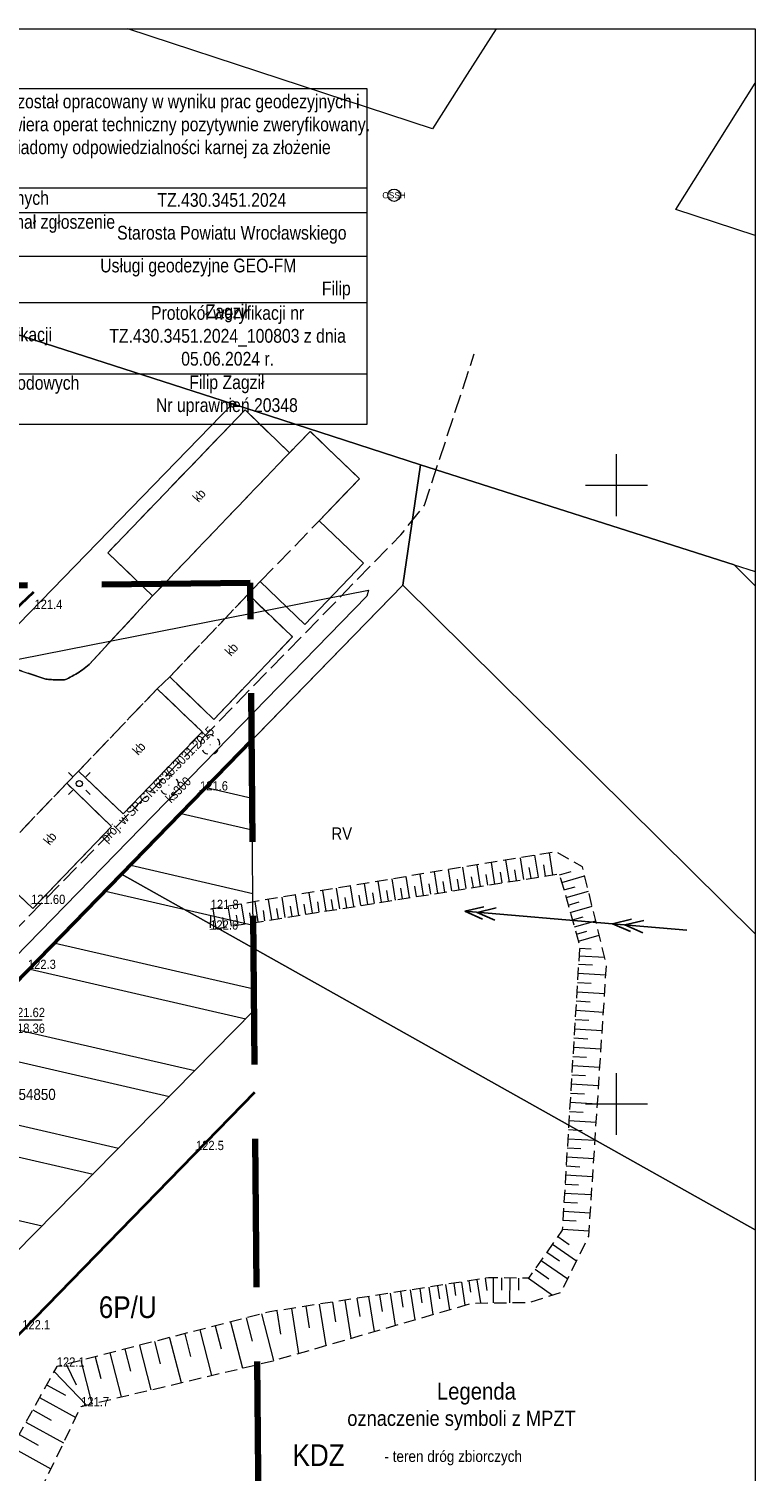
# Model space of a CAD drawing. Extents: x 6439600 to 6443631, y 5654340 to 5654937.
# Tile 25 of 54: x 6441003 to 6441061, y 5654490 to 5654607. Entities that reach past the tile are written whole.
import ezdxf
from ezdxf.enums import TextEntityAlignment as Align

# ---------------------------------------------------------------- set-up
doc = ezdxf.new("R2010")
doc.units = 0
doc.header["$MEASUREMENT"] = 0
for name, pattern in [('1.0_0.5', [1.5, 1, -0.5]), ('1.5_0.5', [2, 1.5, -0.5]), ('2', [0.9, 0.6, -0.3]), ('219-500', [0]), ('PRZER2-1', [3, 2, -1]), ('PRZER3-1', [4, 3, -1])]:
    doc.linetypes.add(name, pattern=pattern)
doc.layers.get('0').update_dxf_attribs({"color": 2, "linetype": 'CONTINUOUS', "lineweight": 5})
for name, color, linetype in [('000 Inne (niezydentyfikowane)', 7, 'CONTINUOUS'), ('202-punkt graniczny', 7, 'CONTINUOUS'), ('203-punkt graniczny', 7, 'CONTINUOUS'), ('209-oznaczenie konturu klasyfikacyjnego', 7, 'CONTINUOUS'), ('217-kontur klasyfikacyjny', 7, 'CONTINUOUS'), ('218-kontur użytku gruntowego', 7, 'CONTINUOUS'), ('219-działka ewidencyjna', 7, 'CONTINUOUS'), ('jezdnia', 7, 'CONTINUOUS'), ('krawężnik', 7, 'CONTINUOUS'), ('latarnia', 7, 'CONTINUOUS'), ('MAPA PODKŁAD', 7, 'CONTINUOUS'), ('obszar utwardzony', 7, 'CONTINUOUS'), ('obszar utwardzony-Atr17', 7, 'CONTINUOUS'), ('ogrodzenie trwałe', 7, 'CONTINUOUS'), ('pikieta naturalna', 7, 'CONTINUOUS'), ('pikieta naturalna-Atr2', 7, 'CONTINUOUS'), ('pikieta sztuczna', 7, 'CONTINUOUS'), ('pikieta sztuczna-Atr2', 7, 'CONTINUOUS'), ('przewód elektroenergetyczny średniego napięcia', 7, 'CONTINUOUS'), ('przewód kanalizacyjny', 7, 'CONTINUOUS'), ('przewód kanalizacyjny-Atr1', 7, 'CONTINUOUS'), ('przewód wodociągowy - ob. projektowany', 7, 'CONTINUOUS'), ('przewód wodociągowy - ob. projektowany-Atr1', 7, 'CONTINUOUS'), ('rzedna-Atr2', 7, 'CONTINUOUS'), ('rzedna-Atr3', 7, 'CONTINUOUS'), ('skarpa nieumocniona', 7, 'CONTINUOUS'), ('Zakres', 7, 'CONTINUOUS')]:
    doc.layers.add(name, color=color, linetype=linetype)
for name, color, linetype, lineweight in [('1ramki', 7, 'PRZER2-1', 18), ('Warstwa 63', 7, 'CONTINUOUS', 0), ('z - kartowanie', 2, 'CONTINUOUS', 5), ('z - MPZT', 121, 'PRZER3-1', 18)]:
    doc.layers.add(name, color=color, linetype=linetype, lineweight=lineweight)
doc.styles.add('MapaZas', font='geodezja.shx', dxfattribs={"width": 0.9})
doc.styles.add('naarr', font='ARIALN.TTF', dxfattribs={"height": 0.6})
doc.styles.get("Standard").update_dxf_attribs({"font": 'Working1250', "width": 0.75})
doc.linetypes.add('902-500', pattern='A,3.75,0,[1,ksztalty.shx,S=0.5,R=0,X=0,Y=0],3.75', length=7.5)
doc.linetypes.add('NLZ', pattern='A,3,-1,[35,msgB.shx,S=0.008,R=0,X=-0.5,Y=0],3', length=7)
doc.linetypes.add('OLZ', pattern='A,3,-1,[36,msgB.shx,S=0.008,R=0,X=-0.5,Y=0],3', length=7)

# ---------------------------------------------------------------- blocks, each defined once
blk = doc.blocks.new('203')
at = {"linetype": 'Continuous', "lineweight": 0}
h = blk.add_hatch(color=0, dxfattribs=at)
edge = h.paths.add_edge_path()
edge.add_arc((0, 0), 0.045, 0, 360)
blk = doc.blocks.new('202')
at = {"color": 0, "linetype": 'Continuous', "lineweight": 0}
blk.add_circle((0, 0), 0.25, dxfattribs=at)
blk = doc.blocks.new('PW01')
at = {"linetype": 'Continuous', "lineweight": 13}
h = blk.add_hatch(color=0, dxfattribs=at)
edge = h.paths.add_edge_path()
edge.add_arc((0, 0), 0.045, 0, 360)
blk = doc.blocks.new('SUEP2')
at = {"color": 0, "linetype": 'Continuous'}
for p, q in [((0, 0), (6.027, 0)), ((5.027, 0), (3.527, 0.5)), ((5.027, 0), (3.527, -0.5)), ((6.027, 0), (4.527, 0.5)), ((6.027, 0), (4.527, -0.5)), ((6.027, 0), (18.027, 0)), ((17.027, 0), (15.527, 0.5)), ((17.027, 0), (15.527, -0.5)), ((18.027, 0), (16.527, 0.5)), ((18.027, 0), (16.527, -0.5))]:
    blk.add_line(p, q, dxfattribs=at)
blk = doc.blocks.new('SM01')
at = {"color": 0, "linetype": 'Continuous', "lineweight": 13}
for p, q in [((-0.53, 0.531), (-0.883, 0.884)), ((0.531, 0.531), (0.884, 0.884)), ((-0.53, -0.53), (-0.883, -0.883)), ((0.531, -0.53), (0.884, -0.883))]:
    blk.add_line(p, q, dxfattribs=at)
blk.add_circle((0, 0), 0.25, dxfattribs=at)
blk = doc.blocks.new('OP021')
at = {"linetype": 'Continuous', "lineweight": 13}
h = blk.add_hatch(color=0, dxfattribs=at)
edge = h.paths.add_edge_path()
edge.add_arc((0, 0), 0.05, 0, 360)
at = {"color": 0, "linetype": 'Continuous', "lineweight": 13}
for centre, start, end in [((-0.38, 0.124), 121.308, 202.548), ((0, 0.4), 49.272, 130.728), ((0.38, 0.124), 337.452, 58.692), ((-0.235, -0.324), 193.221, 274.871), ((0.235, -0.324), 265.129, 346.779)]:
    blk.add_arc(centre, 0.4, start, end, dxfattribs=at)

msp = doc.modelspace()

# ---------------------------------------------------------------- hatches: boundary and pattern name
at = {"layer": 'z - MPZT', "linetype": 'Continuous', "lineweight": 18}
h = msp.add_hatch(dxfattribs=at)
h.set_pattern_fill('ANSI32', color=0, scale=20, angle=122)
h.set_pattern_definition([(167, (0, -329.984), (-1.6871329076, -7.307775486), []), (167, (-1.8735, -326.9854), (-1.6871329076, -7.307775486), [])])
edge = h.paths.add_edge_path()
edge.add_line((6440960.33, 5654488.07), (6440970.84, 5654476.93))
edge.add_line((6440970.84, 5654476.93), (6441020.7, 5654527.56))
edge.add_line((6441020.7, 5654527.56), (6441020.5, 5654549.38))
edge.add_line((6441020.5, 5654549.38), (6440960.84, 5654487.8))

# ---------------------------------------------------------------- linework, layer by layer
at = {"color": 0, "lineweight": 13}
for p, q in [((6441050, 5654567.52), (6441050, 5654572.52)), ((6441050, 5654567.52), (6441050, 5654572.52)), ((6441047.5, 5654570.02), (6441052.5, 5654570.02)), ((6441047.5, 5654570.02), (6441052.5, 5654570.02)), ((6441050, 5654517.52), (6441050, 5654522.52)), ((6441050, 5654517.52), (6441050, 5654522.52)), ((6441047.5, 5654520.02), (6441052.5, 5654520.02)), ((6441047.5, 5654520.02), (6441052.5, 5654520.02))]:
    msp.add_line(p, q, dxfattribs=at)
at = {"color": 0}
msp.add_circle((6441032.02, 5654593.45), 0.5, dxfattribs=at)
at = {"layer": '000 Inne (niezydentyfikowane)', "color": 0, "linetype": 'Continuous', "lineweight": 13, "flags": 128}
for points in [[(6441040.17, 5654537.79), (6441039.89, 5654539.54)], [(6441041.34, 5654537.98), (6441041.06, 5654539.73)], [(6441042.51, 5654538.16), (6441042.23, 5654539.92)], [(6441043.68, 5654538.35), (6441043.4, 5654540.12)], [(6441044.86, 5654538.54), (6441044.58, 5654540.32)], [(6441033.27, 5654536.69), (6441033, 5654538.39)], [(6441034.41, 5654536.87), (6441034.14, 5654538.58)], [(6441035.56, 5654537.05), (6441035.28, 5654538.77)], [(6441036.7, 5654537.23), (6441036.43, 5654538.96)], [(6441037.85, 5654537.42), (6441037.58, 5654539.15)], [(6441038.43, 5654537.51), (6441038.29, 5654538.38)], [(6441039.01, 5654537.6), (6441038.73, 5654539.34)], [(6441039.59, 5654537.7), (6441039.45, 5654538.57)], [(6441040.75, 5654537.88), (6441040.61, 5654538.76)], [(6441041.92, 5654538.07), (6441041.78, 5654538.95)], [(6441043.1, 5654538.26), (6441042.95, 5654539.14)], [(6441044.27, 5654538.44), (6441044.13, 5654539.33)], [(6441045.39, 5654538.54), (6441046.33, 5654538.8)], [(6441045.57, 5654537.92), (6441047.42, 5654538.45)], [(6441026.54, 5654535.61), (6441026.27, 5654537.28)], [(6441027.65, 5654535.79), (6441027.38, 5654537.46)], [(6441028.77, 5654535.97), (6441028.5, 5654537.65)], [(6441029.89, 5654536.14), (6441029.62, 5654537.83)], [(6441031.01, 5654536.32), (6441030.74, 5654538.02)], [(6441031.57, 5654536.41), (6441031.44, 5654537.26)], [(6441032.14, 5654536.5), (6441031.87, 5654538.21)], [(6441032.71, 5654536.6), (6441032.57, 5654537.45)], [(6441033.84, 5654536.78), (6441033.71, 5654537.63)], [(6441034.98, 5654536.96), (6441034.85, 5654537.82)], [(6441036.13, 5654537.14), (6441035.99, 5654538)], [(6441037.28, 5654537.33), (6441037.14, 5654538.19)], [(6441045.75, 5654537.31), (6441046.66, 5654537.57)], [(6441045.92, 5654536.7), (6441047.73, 5654537.21)], [(6441019.96, 5654534.56), (6441019.7, 5654536.19)], [(6441021.05, 5654534.73), (6441020.79, 5654536.37)], [(6441022.14, 5654534.91), (6441021.87, 5654536.55)], [(6441023.23, 5654535.08), (6441022.97, 5654536.73)], [(6441024.33, 5654535.26), (6441024.06, 5654536.91)], [(6441024.88, 5654535.34), (6441024.75, 5654536.17)], [(6441025.43, 5654535.43), (6441025.17, 5654537.09)], [(6441025.98, 5654535.52), (6441025.85, 5654536.35)], [(6441027.09, 5654535.7), (6441026.96, 5654536.53)], [(6441028.21, 5654535.88), (6441028.07, 5654536.71)], [(6441029.33, 5654536.05), (6441029.19, 5654536.9)], [(6441030.45, 5654536.23), (6441030.31, 5654537.08)], [(6441046.09, 5654536.09), (6441046.99, 5654536.35)], [(6441017.65, 5654534.19), (6441017.4, 5654535.8)], [(6441018.3, 5654534.29), (6441018.17, 5654535.1)], [(6441018.87, 5654534.38), (6441018.61, 5654536)], [(6441019.42, 5654534.47), (6441019.29, 5654535.28)], [(6441020.5, 5654534.64), (6441020.37, 5654535.46)], [(6441021.59, 5654534.82), (6441021.46, 5654535.64)], [(6441022.68, 5654534.99), (6441022.55, 5654535.81)], [(6441023.78, 5654535.17), (6441023.65, 5654535.99)], [(6441046.26, 5654535.49), (6441048.03, 5654536)], [(6441046.43, 5654534.9), (6441047.3, 5654535.15)], [(6441046.6, 5654534.32), (6441048.32, 5654534.81)], [(6441046.76, 5654533.75), (6441047.61, 5654533.99)], [(6441046.93, 5654533.18), (6441048.6, 5654533.66)], [(6441047.01, 5654532.61), (6441047.95, 5654532.55)], [(6441046.97, 5654531.99), (6441049.04, 5654531.87)], [(6441046.88, 5654530.59), (6441049.14, 5654530.45)], [(6441046.93, 5654531.32), (6441048.06, 5654531.25)], [(6441046.79, 5654529.09), (6441049.04, 5654528.95)], [(6441046.84, 5654529.84), (6441047.96, 5654529.77)], [(6441046.74, 5654528.34), (6441047.87, 5654528.27)], [(6441046.65, 5654526.84), (6441047.77, 5654526.78)], [(6441046.7, 5654527.59), (6441048.94, 5654527.45)], [(6441046.61, 5654526.1), (6441048.84, 5654525.96)], [(6441046.52, 5654524.61), (6441048.75, 5654524.47)], [(6441046.56, 5654525.35), (6441047.68, 5654525.28)], [(6441046.47, 5654523.86), (6441047.58, 5654523.79)], [(6441046.38, 5654522.38), (6441047.49, 5654522.31)], [(6441046.42, 5654523.12), (6441048.65, 5654522.98)], [(6441046.29, 5654520.9), (6441047.4, 5654520.83)], [(6441046.33, 5654521.64), (6441048.55, 5654521.5)], [(6441046.24, 5654520.16), (6441048.46, 5654520.02)], [(6441046.15, 5654518.68), (6441048.36, 5654518.55)], [(6441046.2, 5654519.42), (6441047.3, 5654519.35)], [(6441046.11, 5654517.95), (6441047.21, 5654517.88)], [(6441046.02, 5654516.48), (6441047.12, 5654516.41)], [(6441046.06, 5654517.21), (6441048.26, 5654517.08)], [(6441045.97, 5654515.74), (6441048.17, 5654515.61)], [(6441045.88, 5654514.28), (6441048.07, 5654514.15)], [(6441045.93, 5654515.01), (6441047.02, 5654514.94)], [(6441045.79, 5654512.82), (6441047.98, 5654512.69)], [(6441045.84, 5654513.55), (6441046.93, 5654513.48)], [(6441045.75, 5654512.09), (6441046.84, 5654512.02)], [(6441045.66, 5654510.64), (6441046.75, 5654510.57)], [(6441045.71, 5654511.36), (6441047.88, 5654511.23)], [(6441045.25, 5654509.3), (6441046.17, 5654508.65)], [(6441045.62, 5654509.91), (6441047.79, 5654509.78)], [(6441044.82, 5654508.69), (6441046.76, 5654507.33)], [(6441043.9, 5654507.38), (6441046.05, 5654505.88)], [(6441044.37, 5654508.05), (6441045.39, 5654507.34)], [(6441038.07, 5654505.73), (6441038.21, 5654504.82)], [(6441038.7, 5654505.82), (6441039, 5654503.94)], [(6441039.37, 5654505.93), (6441039.52, 5654504.94)], [(6441040.03, 5654505.97), (6441040.02, 5654503.95)], [(6441040.7, 5654505.96), (6441040.69, 5654504.96)], [(6441041.38, 5654505.95), (6441041.36, 5654503.96)], [(6441042.07, 5654505.95), (6441042.07, 5654504.96)], [(6441042.89, 5654505.94), (6441044.82, 5654504.58)], [(6441043.41, 5654506.68), (6441044.54, 5654505.89)], [(6441030.85, 5654504.6), (6441031.07, 5654503.24)], [(6441031.71, 5654504.74), (6441032.12, 5654502.12)], [(6441032.54, 5654504.86), (6441032.73, 5654503.61)], [(6441033.33, 5654504.99), (6441033.7, 5654502.58)], [(6441034.09, 5654505.11), (6441034.27, 5654503.95)], [(6441034.82, 5654505.22), (6441035.16, 5654503)], [(6441035.52, 5654505.33), (6441035.68, 5654504.26)], [(6441036.19, 5654505.43), (6441036.51, 5654503.39)], [(6441036.84, 5654505.53), (6441036.99, 5654504.55)], [(6441037.46, 5654505.63), (6441037.75, 5654503.75)], [(6441023.74, 5654503.49), (6441024.3, 5654499.86)], [(6441024.88, 5654503.67), (6441025.15, 5654501.93)], [(6441025.98, 5654503.84), (6441026.5, 5654500.5)], [(6441027.04, 5654504.01), (6441027.29, 5654502.4)], [(6441028.05, 5654504.17), (6441028.53, 5654501.08)], [(6441029.02, 5654504.32), (6441029.25, 5654502.84)], [(6441029.96, 5654504.46), (6441030.4, 5654501.62)], [(6441018.81, 5654502.4), (6441019.77, 5654498.67)], [(6441020.06, 5654502.73), (6441020.54, 5654500.85)], [(6441021.31, 5654503.05), (6441022.28, 5654499.28)], [(6441022.54, 5654503.31), (6441022.84, 5654501.41)], [(6441013.87, 5654501.13), (6441014.81, 5654497.5)], [(6441015.1, 5654501.45), (6441015.57, 5654499.62)], [(6441016.33, 5654501.77), (6441017.27, 5654498.08)], [(6441017.57, 5654502.08), (6441018.04, 5654500.23)], [(6441009.06, 5654499.9), (6441009.97, 5654496.35)], [(6441010.25, 5654500.2), (6441010.71, 5654498.42)], [(6441011.45, 5654500.51), (6441012.37, 5654496.92)], [(6441012.66, 5654500.82), (6441013.12, 5654499.01)], [(6441005.53, 5654498.99), (6441006.34, 5654497.33)], [(6441006.7, 5654499.29), (6441007.6, 5654495.79)], [(6441007.87, 5654499.59), (6441008.33, 5654497.83)], [(6441004.55, 5654498.41), (6441007.16, 5654495.68)], [(6441003.94, 5654497.32), (6441005.46, 5654496.48)], [(6441002.82, 5654495.3), (6441004.31, 5654494.47)], [(6441003.37, 5654496.29), (6441006.29, 5654494.67)], [(6441002.27, 5654494.31), (6441005.3, 5654492.63)], [(6441001.71, 5654493.3), (6441003.26, 5654492.45)], [(6441001.14, 5654492.28), (6441004.29, 5654490.53)]]:
    msp.add_lwpolyline(points, dxfattribs=at)
at = {"layer": '1ramki', "color": 0, "linetype": 'Continuous', "lineweight": 13}
msp.add_lwpolyline([(6441061.2, 5654403.69), (6440774.19, 5654403.69), (6440774.19, 5654606.9), (6441061.2, 5654606.9)], close=True, dxfattribs=at)
at = {"layer": '217-kontur klasyfikacyjny', "color": 0, "linetype": 'Continuous', "lineweight": 13, "flags": 128}
for points in [[(6441034.16, 5654571.66), (6441032.73, 5654561.94)], [(6441059.51, 5654563.58), (6441034.16, 5654571.66)], [(6441032.73, 5654561.94), (6441010, 5654538.6)], [(6441010, 5654538.6), (6440964.89, 5654492.27)]]:
    msp.add_lwpolyline(points, dxfattribs=at)
at = {"layer": '217-kontur klasyfikacyjny', "color": 0, "linetype": 'Continuous', "lineweight": 13}
for points in [[(6441061.2, 5654561.9), (6441059.51, 5654563.58)], [(6441061.2, 5654509.86), (6441010, 5654538.6)], [(6441010, 5654538.6), (6441061.2, 5654509.86)]]:
    msp.add_lwpolyline(points, dxfattribs=at)
at = {"layer": '218-kontur użytku gruntowego', "color": 0, "linetype": 'Continuous', "lineweight": 13}
for points in [[(6441035.13, 5654598.83), (6441010.5, 5654606.9)], [(6441040.26, 5654606.9), (6441037.93, 5654603.24)], [(6441054.78, 5654592.31), (6441061.2, 5654602.51)], [(6441061.2, 5654590.21), (6441054.78, 5654592.31)], [(6441061.2, 5654561.9), (6441059.51, 5654563.58)], [(6441059.51, 5654563.58), (6441061.2, 5654563.04)]]:
    msp.add_lwpolyline(points, dxfattribs=at)
at = {"layer": '218-kontur użytku gruntowego', "color": 0, "linetype": 'Continuous', "lineweight": 13, "flags": 128}
for points in [[(6441037.93, 5654603.24), (6441035.13, 5654598.83)], [(6441018.96, 5654576.59), (6440980.62, 5654588.94)], [(6440980.62, 5654588.94), (6441018.96, 5654576.59)], [(6441034.16, 5654571.66), (6441018.96, 5654576.59)], [(6441018.96, 5654576.59), (6441034.16, 5654571.66)], [(6441032.73, 5654561.94), (6441034.16, 5654571.66)], [(6441034.16, 5654571.66), (6441032.73, 5654561.94)], [(6441059.51, 5654563.58), (6441034.16, 5654571.66)], [(6441034.16, 5654571.66), (6441059.51, 5654563.58)], [(6441010, 5654538.6), (6441032.73, 5654561.94)], [(6441032.73, 5654561.94), (6441010, 5654538.6)], [(6440964.89, 5654492.27), (6441010, 5654538.6)], [(6441010, 5654538.6), (6440964.89, 5654492.27)]]:
    msp.add_lwpolyline(points, dxfattribs=at)
at = {"layer": '219-działka ewidencyjna', "color": 0, "linetype": '219-500', "lineweight": 13, "flags": 128}
for points in [[(6441018.96, 5654576.59), (6440976.42, 5654590.28)], [(6440947.07, 5654502.61), (6441018.96, 5654576.59)], [(6441034.16, 5654571.66), (6441018.96, 5654576.59)], [(6441032.73, 5654561.94), (6441034.16, 5654571.66)], [(6440960.56, 5654487.82), (6441032.73, 5654561.94)]]:
    msp.add_lwpolyline(points, dxfattribs=at)
at = {"layer": '219-działka ewidencyjna', "color": 0, "linetype": '219-500', "lineweight": 13}
msp.add_lwpolyline([(6441061.2, 5654533.77), (6441032.73, 5654561.94)], dxfattribs=at)
at = {"layer": 'jezdnia', "color": 0, "linetype": '1.5_0.5', "lineweight": 13}
msp.add_lwpolyline([(6440999.2, 5654539.27), (6441005.57, 5654545.93), (6441006.52, 5654546.9), (6441010.7, 5654551.29), (6441012.88, 5654553.57), (6441013.89, 5654554.53), (6441020.22, 5654561.21), (6441021.21, 5654562.23), (6441025.97, 5654567.15), (6441029.22, 5654570.54), (6441025.24, 5654574.37), (6441023.56, 5654572.64), (6441012.5, 5654561.07), (6441007.37, 5654555.53), (6441007.24, 5654555.42), (6441007.11, 5654555.32), (6441006.98, 5654555.21), (6441006.85, 5654555.11), (6441006.71, 5654555.02), (6441006.57, 5654554.92), (6441006.43, 5654554.83), (6441006.29, 5654554.75), (6441006.15, 5654554.66), (6441006, 5654554.58), (6441005.85, 5654554.5), (6441005.7, 5654554.43), (6441005.55, 5654554.36), (6441005.4, 5654554.29), (6441005.28, 5654554.29), (6441005.16, 5654554.28), (6441004.81, 5654554.28), (6441004.69, 5654554.29), (6441004.57, 5654554.29), (6441004.46, 5654554.3), (6441004.34, 5654554.31), (6441004.22, 5654554.32), (6441004.1, 5654554.33), (6441003.99, 5654554.34), (6441003.87, 5654554.36), (6440993.79, 5654557.7)], dxfattribs=at)
at = {"layer": 'krawężnik', "color": 0, "linetype": 'Continuous', "lineweight": 13, "flags": 128}
msp.add_lwpolyline([(6440993.79, 5654557.7), (6441003.87, 5654554.36), (6441003.99, 5654554.34), (6441004.1, 5654554.33), (6441004.22, 5654554.32), (6441004.34, 5654554.31), (6441004.46, 5654554.3), (6441004.57, 5654554.29), (6441004.69, 5654554.29), (6441004.81, 5654554.28), (6441004.93, 5654554.28), (6441005.05, 5654554.28), (6441005.16, 5654554.28), (6441005.28, 5654554.29), (6441005.4, 5654554.29), (6441005.55, 5654554.36), (6441005.7, 5654554.43), (6441005.85, 5654554.5), (6441006, 5654554.58), (6441006.15, 5654554.66), (6441006.29, 5654554.75), (6441006.43, 5654554.83), (6441006.57, 5654554.92), (6441006.71, 5654555.02), (6441006.85, 5654555.11), (6441006.98, 5654555.21), (6441007.11, 5654555.32), (6441007.24, 5654555.42), (6441007.37, 5654555.53), (6441012.5, 5654561.07), (6441008.88, 5654564.56), (6441019.98, 5654576.1), (6441023.56, 5654572.64), (6441025.24, 5654574.37), (6441029.22, 5654570.54), (6441025.97, 5654567.15), (6441029.56, 5654563.73), (6441024.8, 5654558.76), (6441021.21, 5654562.23), (6441020.22, 5654561.21), (6441023.8, 5654557.76), (6441017.45, 5654551.08), (6441013.89, 5654554.53), (6441012.88, 5654553.57), (6441016.5, 5654550.1), (6441010.14, 5654543.46), (6441006.52, 5654546.9), (6441005.57, 5654545.93), (6441009.19, 5654542.44), (6441002.82, 5654535.82), (6440999.2, 5654539.27)], dxfattribs=at)
at = {"layer": 'MAPA PODKŁAD', "color": 1, "lineweight": 13}
msp.add_lwpolyline([(6440979.65, 5654602.09), (6441029.83, 5654602.09), (6441029.83, 5654574.93), (6440979.65, 5654574.93)], close=True, dxfattribs=at)
for points in [[(6440979.65, 5654594.04), (6441029.83, 5654594.04)], [(6440979.65, 5654592.06), (6441029.83, 5654592.06)], [(6440979.65, 5654588.54), (6441029.83, 5654588.54)], [(6440979.65, 5654584.79), (6441029.83, 5654584.79)], [(6440979.65, 5654579.02), (6441029.83, 5654579.02)]]:
    msp.add_lwpolyline(points, dxfattribs=at)
at = {"layer": 'obszar utwardzony', "color": 0, "linetype": '1.5_0.5', "lineweight": 13, "flags": 128}
for points in [[(6441023.56, 5654572.64), (6441019.98, 5654576.1), (6441008.88, 5654564.56), (6441012.5, 5654561.07)], [(6441020.22, 5654561.21), (6441013.89, 5654554.53), (6441017.45, 5654551.08), (6441023.8, 5654557.76)], [(6441012.88, 5654553.57), (6441010.7, 5654551.29), (6441006.52, 5654546.9), (6441010.14, 5654543.46), (6441016.5, 5654550.1)], [(6441005.57, 5654545.93), (6440999.2, 5654539.27), (6441002.82, 5654535.82), (6441009.19, 5654542.44)]]:
    msp.add_lwpolyline(points, close=True, dxfattribs=at)
at = {"layer": 'ogrodzenie trwałe', "color": 0, "linetype": '902-500', "lineweight": 35, "flags": 128}
msp.add_lwpolyline([(6441002.89, 5654561.37), (6440999.24, 5654557.96)], dxfattribs=at)
at = {"layer": 'przewód kanalizacyjny', "color": 0, "linetype": 'Continuous', "lineweight": 13}
msp.add_lwpolyline([(6440927.26, 5654570.43), (6440934.7, 5654562.31), (6440940.76, 5654555.93), (6440948.8, 5654547.27), (6440954.88, 5654540.86), (6440963.25, 5654532.47), (6440966.36, 5654528.77), (6440992.36, 5654554.12), (6441029.95, 5654561.54)], dxfattribs=at)
at = {"layer": 'przewód kanalizacyjny', "color": 0, "linetype": 'Continuous', "lineweight": 13, "flags": 128}
msp.add_lwpolyline([(6441029.95, 5654561.54), (6441029.83, 5654561.05), (6440999.32, 5654529.77)], dxfattribs=at)
at = {"layer": 'przewód wodociągowy - ob. projektowany', "color": 0, "linetype": '1.5_0.5', "lineweight": 13, "flags": 128}
msp.add_lwpolyline([(6440958.71, 5654488.54), (6440998.26, 5654530.83), (6441027.55, 5654560.86), (6441032.57, 5654566.01), (6441034.48, 5654568.4), (6441038.5, 5654580.64)], dxfattribs=at)
at = {"layer": 'rzedna-Atr2', "color": 0, "lineweight": 13, "flags": 128}
msp.add_lwpolyline([(6440999.19, 5654529.9), (6441001.05, 5654526.81), (6441003.58, 5654526.81)], dxfattribs=at)
at = {"layer": 'skarpa nieumocniona', "color": 0, "linetype": '1.0_0.5', "lineweight": 13, "flags": 128}
msp.add_lwpolyline([(6440994.03, 5654470.5), (6440988.51, 5654468.78), (6440979.9, 5654469.55), (6440975.61, 5654473.94), (6440962.42, 5654484.66), (6440960.66, 5654483.43), (6440973.51, 5654473.72), (6440980.03, 5654468.26), (6440987.97, 5654466.29), (6440997.25, 5654468.47), (6440999.99, 5654474.59), (6441001.53, 5654484.81), (6441006.73, 5654495.58), (6441022.12, 5654499.23), (6441038.37, 5654503.93), (6441042.96, 5654503.98), (6441045.52, 5654504.81), (6441047.76, 5654509.34), (6441049.19, 5654531.27), (6441047.24, 5654539.19), (6441045.09, 5654540.4), (6441017.2, 5654535.77), (6441017.16, 5654534.11), (6441045.37, 5654538.62), (6441047.02, 5654532.85), (6441045.61, 5654509.81), (6441042.89, 5654505.94), (6441039.64, 5654505.97), (6441021.98, 5654503.22), (6441004.76, 5654498.79), (6440997.22, 5654485.22), (6440993.97, 5654475.56)], close=True, dxfattribs=at)
msp.add_lwpolyline([(6440994.03, 5654470.5), (6440988.51, 5654468.78), (6440979.9, 5654469.55), (6440975.61, 5654473.94), (6440962.42, 5654484.66), (6440960.66, 5654483.43), (6440973.51, 5654473.72), (6440980.03, 5654468.26), (6440987.97, 5654466.29), (6440997.25, 5654468.47), (6440999.99, 5654474.59), (6441001.53, 5654484.81), (6441006.73, 5654495.58), (6441022.12, 5654499.23), (6441038.37, 5654503.93), (6441042.96, 5654503.98), (6441045.52, 5654504.81), (6441047.76, 5654509.34), (6441049.19, 5654531.27), (6441047.24, 5654539.19), (6441045.09, 5654540.4), (6441017.2, 5654535.77), (6441017.16, 5654534.11), (6441045.37, 5654538.62), (6441047.02, 5654532.85), (6441045.61, 5654509.81), (6441042.89, 5654505.94), (6441039.64, 5654505.97), (6441021.98, 5654503.22), (6441004.76, 5654498.79), (6440997.22, 5654485.22), (6440993.97, 5654475.56)], close=True, dxfattribs=at)
at = {"layer": 'z - MPZT', "color": 0, "linetype": 'Continuous', "lineweight": 18}
msp.add_lwpolyline([(6440960.33, 5654488.07), (6440970.84, 5654476.93), (6441020.7, 5654527.56), (6441020.5, 5654549.38), (6440960.84, 5654487.8)], dxfattribs=at)
at = {"layer": 'z - MPZT', "color": 0, "linetype": 'Continuous', "lineweight": 50}
msp.add_lwpolyline([(6440960.56, 5654487.82), (6440964.89, 5654492.27), (6441010, 5654538.59), (6441020.5, 5654549.38)], dxfattribs=at)
at = {"layer": 'z - MPZT', "color": 0, "linetype": 'NLZ', "lineweight": 35}
msp.add_lwpolyline([(6440981.28, 5654480.43), (6441020.76, 5654520.97)], dxfattribs=at)
at = {"layer": 'Zakres', "color": 221, "linetype": '2', "lineweight": 140, "ltscale": 20, "flags": 128}
msp.add_lwpolyline([(6441020.39, 5654562.13), (6440805.9, 5654559.88), (6440806.46, 5654422.72), (6441021.62, 5654424.04)], close=True, dxfattribs=at)

# ---------------------------------------------------------------- block references
at = {"layer": '202-punkt graniczny', "color": 0, "linetype": 'Continuous', "lineweight": 13}
msp.add_blockref('202', (6441018.96, 5654576.59), dxfattribs=at)
at = {"layer": '203-punkt graniczny', "color": 0, "linetype": 'Continuous', "lineweight": 13}
for p in [(6441034.16, 5654571.66), (6441032.73, 5654561.94)]:
    msp.add_blockref('203', p, dxfattribs=at)
at = {"layer": 'latarnia', "color": 0, "linetype": 'Continuous', "lineweight": 13}
msp.add_blockref('SM01', (6441006.58, 5654545.91), dxfattribs=at)
at = {"layer": 'pikieta naturalna', "color": 0, "linetype": 'Continuous', "lineweight": 13}
for p in [(6441002.96, 5654560.02), (6441016.34, 5654545.35), (6441017.2, 5654535.77), (6441017.16, 5654534.11), (6441016.01, 5654516.29), (6441004.76, 5654498.79), (6441006.73, 5654495.58)]:
    msp.add_blockref('PW01', p, dxfattribs=at)
at = {"layer": 'pikieta sztuczna', "color": 0, "linetype": 'Continuous', "lineweight": 13}
msp.add_blockref('PW01', (6441002.69, 5654536.18), dxfattribs=at)
at = {"layer": 'przewód elektroenergetyczny średniego napięcia', "color": 0, "linetype": 'Continuous', "lineweight": 13, "rotation": 175.136}
msp.add_blockref('SUEP2', (6441055.69, 5654534.06), dxfattribs=at)
at = {"layer": 'z - kartowanie', "color": 0, "linetype": 'Continuous', "lineweight": 13}
for p in [(6441017.16, 5654549.04), (6441013.82, 5654545.78)]:
    msp.add_blockref('OP021', p, dxfattribs=at)

# ---------------------------------------------------------------- texts
at = {"color": 0}
msp.add_text('OSSH', height=0.5, dxfattribs=at).set_placement((6441032.02, 5654593.45), align=Align.MIDDLE_CENTER)
at = {"layer": '209-oznaczenie konturu klasyfikacyjnego', "color": 0, "linetype": 'Continuous', "lineweight": 13, "style": 'MapaZas', "width": 0.9}
msp.add_text('RV', height=1, dxfattribs=at).set_placement((6441026.96, 5654542.37), align=Align.TOP_LEFT)
at = {"layer": 'MAPA PODKŁAD', "color": 1, "lineweight": 13, "char_height": 1.1115, "attachment_point": 1, "style": 'naarr'}
for s, insert, width in [('Poświadczam, że niniejszy dokument został opracowany w wyniku prac geodezyjnych i kartograficznych, których rezultaty zawiera operat techniczny pozytywnie zweryfikowany. Jednocześnie informuję, że jestem świadomy odpowiedzialności karnej za złożenie fałszywego oświadczenia.', (6440980.12, 5654601.59), 52.3321), ('TZ.430.3451.2024', (6441012.9, 5654593.63), 20.4958), ('Starosta Powiatu Wrocławskiego', (6441009.64, 5654590.98), 20.4958)]:
    msp.add_mtext(s, dxfattribs=dict(at, insert=insert, width=width))
at = {"layer": 'MAPA PODKŁAD', "color": 1, "lineweight": 13, "char_height": 1.1115, "style": 'naarr'}
for s, width, heights, insert, attachment_point in [('Identyfikator zgłoszenia prac geodezyjnych', 32.9723, [4.61], (6440979.85, 5654593.79), 1), ('Organ służby geodezyjnej, który otrzymał zgłoszenie', 28.5532, [4.61], (6440979.82, 5654591.86), 1), ('Nr oraz data sporządzenia dokumentu zawierającego wynik pozytywnej weryfikacji', 28.5594, [4.61], (6440979.82, 5654584.61), 1), ('Protokół weryfikacji nr TZ.430.3451.2024_100803{\\fArial Narrow|b1|i0|c238|p34; }z dnia 05.06.2024 r.', 21.4837, [4.86], (6441018.57, 5654584.5), 2), ('Imię i nazwisko oraz nr uprawnień zawodowych kierownika prac', 32.9723, [4.61], (6440979.77, 5654578.85), 1)]:
    msp.add_mtext_dynamic_manual_height_columns(s, width=width, gutter_width=12.5, heights=heights, dxfattribs=dict(at, insert=insert, attachment_point=attachment_point))
at = {"layer": 'MAPA PODKŁAD', "color": 5, "lineweight": 13, "char_height": 1.1115, "width": 21.0404, "attachment_point": 2, "style": 'naarr'}
for s, insert in [('Usługi geodezyjne GEO-FM                                                                 Filip Zagził', (6441018.5, 5654588.33)), ('Filip Zagził\\PNr uprawnień 20348', (6441018.51, 5654578.9))]:
    msp.add_mtext(s, dxfattribs=dict(at, insert=insert))
at = {"layer": 'obszar utwardzony-Atr17', "color": 0, "lineweight": 13, "style": 'MapaZas', "width": 0.9}
for rotation, p in [(48.558, (6441016.23, 5654568.59)), (50.419, (6441004.2, 5654540.87))]:
    msp.add_text('kb', height=0.75, rotation=rotation, dxfattribs=at).set_placement(p)
at = {"layer": 'obszar utwardzony-Atr17', "color": 0, "lineweight": 13, "width": 0.9}
for rotation, p in [(47.527, (6441018.84, 5654556.15)), (47.045, (6441011.35, 5654548.14))]:
    msp.add_text('kb', height=0.75, rotation=rotation, dxfattribs=at).set_placement(p)
at = {"layer": 'pikieta naturalna-Atr2', "color": 0, "lineweight": 13, "style": 'MapaZas', "width": 0.9}
for s, p in [('121.4', (6441002.96, 5654560.02)), ('121.6', (6441016.34, 5654545.35)), ('121.8', (6441017.2, 5654535.77)), ('122.6', (6441017.16, 5654534.11)), ('122.3', (6441002.43, 5654530.93)), ('122.5', (6441016.01, 5654516.29)), ('122.1', (6441001.97, 5654501.8)), ('122.1', (6441004.76, 5654498.79)), ('121.7', (6441006.73, 5654495.58))]:
    msp.add_text(s, height=0.75, dxfattribs=at).set_placement(p)
at = {"layer": 'pikieta sztuczna-Atr2', "color": 0, "lineweight": 13, "style": 'MapaZas', "width": 0.9}
msp.add_text('121.60', height=0.75, dxfattribs=at).set_placement((6441002.69, 5654536.18))
at = {"layer": 'przewód kanalizacyjny-Atr1', "color": 0, "lineweight": 13, "style": 'MapaZas', "width": 0.9}
msp.add_text('ks300', height=0.75, rotation=45.714, dxfattribs=at).set_placement((6441014.58, 5654545.41), align=Align.MIDDLE_CENTER)
at = {"layer": 'przewód wodociągowy - ob. projektowany-Atr1', "color": 0, "lineweight": 13, "style": 'MapaZas', "width": 0.9}
msp.add_text('proj. w SP-GN.6630.3031.2015', height=0.75, rotation=45.714, dxfattribs=at).set_placement((6441012.91, 5654545.85), align=Align.MIDDLE_CENTER)
at = {"layer": 'rzedna-Atr2', "color": 0, "lineweight": 13, "style": 'MapaZas', "width": 0.9}
msp.add_text('121.62', height=0.75, dxfattribs=at).set_placement((6441001.05, 5654526.81), align=Align.BOTTOM_LEFT)
at = {"layer": 'rzedna-Atr3', "color": 0, "lineweight": 13, "style": 'MapaZas', "width": 0.9}
msp.add_text('118.36', height=0.75, dxfattribs=at).set_placement((6441001.05, 5654525.54), align=Align.BOTTOM_LEFT)
at = {"layer": 'Warstwa 63', "color": 0, "linetype": 'Continuous', "lineweight": 13, "style": 'MapaZas', "width": 0.9}
msp.add_text('5654850', height=0.898, dxfattribs=at).set_placement((6441000.47, 5654520.34))
at = {"layer": 'z - MPZT', "color": 0, "linetype": 'OLZ', "lineweight": 35, "style": 'MapaZas', "width": 0.9}
for s, p in [('6P/U', (6441010.5, 5654503.63)), ('KDZ', (6441025.92, 5654491.64))]:
    msp.add_text(s, height=1.75, rotation=359.9598, dxfattribs=at).set_placement(p, align=Align.MIDDLE)
at = {"layer": 'z - MPZT', "color": 0, "linetype": 'Continuous', "lineweight": 30, "style": 'MapaZas', "width": 0.9}
msp.add_text('- teren dróg zbiorczych', height=0.9086, dxfattribs=at).set_placement((6441036.8, 5654491.44), align=Align.MIDDLE)
at = {"layer": 'z - MPZT', "color": 0, "linetype": 'Continuous', "lineweight": 30, "attachment_point": 1, "style": 'MapaZas'}
for s, insert, char_height, width in [('Legenda', (6441035.48, 5654497.49), 1.363, 48.0946), ('oznaczenie symboli z MPZT', (6441028.24, 5654495.23), 1.2266, 61.7889)]:
    msp.add_mtext(s, dxfattribs=dict(at, insert=insert, char_height=char_height, width=width))

doc.saveas('drawing.dxf')
